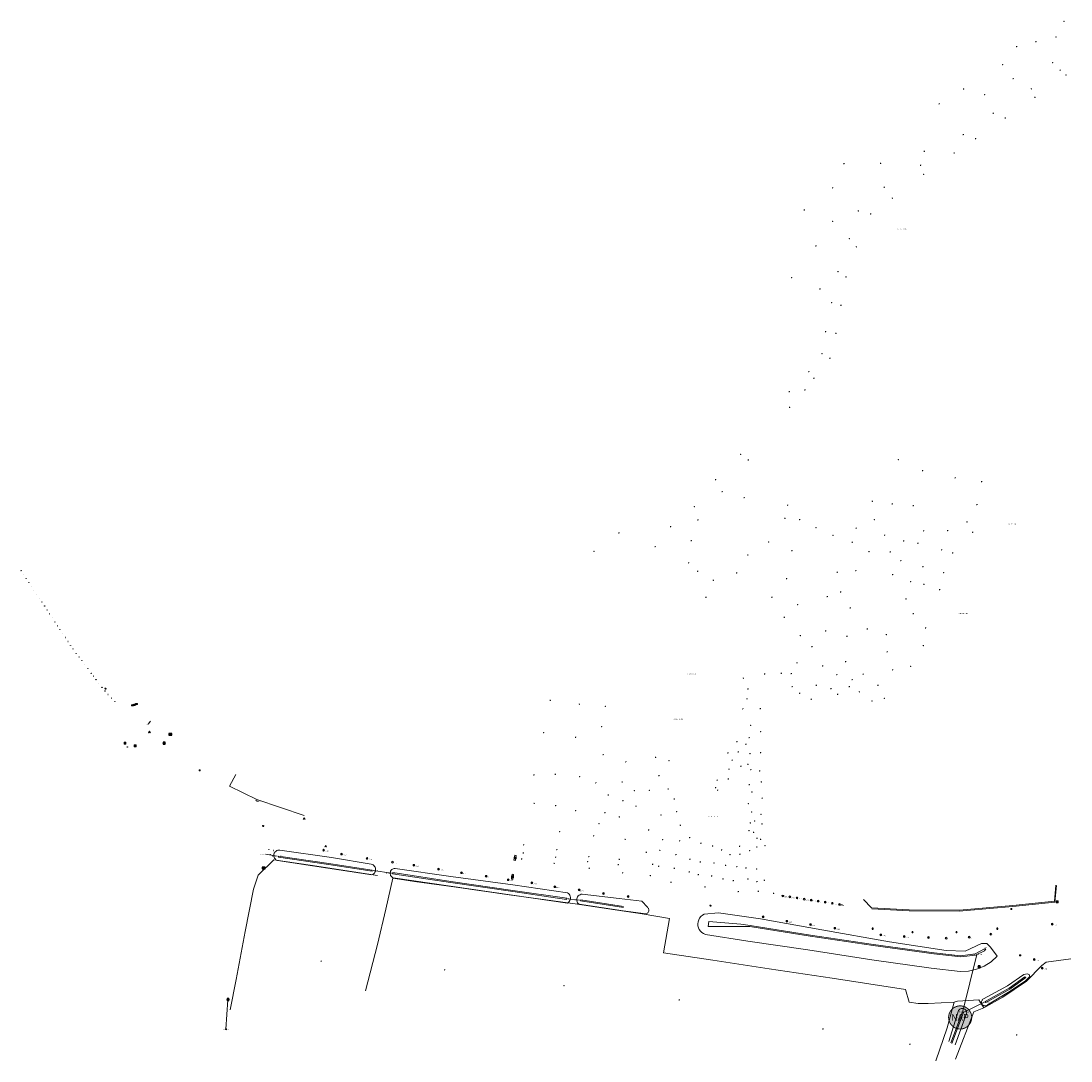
# Model space of a CAD drawing. Header units: metres. Extents: x 201324 to 204859, y 395661 to 398070.
# Tile 15 of 30: x 201840 to 202294, y 397272 to 397721. Entities that reach past the tile are written whole.
import ezdxf
from ezdxf.enums import TextEntityAlignment as Align

# ---------------------------------------------------------------- set-up
doc = ezdxf.new("R2010")
doc.units = ezdxf.units.M
doc.linetypes.add('HIDDENX2', pattern=[0.75, 0.5, -0.25])
for name, color, linetype, lineweight in [('B-ME-GR-BOOM-S', 90, 'Continuous', 25), ('B-ME-GW-WATERGANG_SLOOT-G', 90, 'Continuous', 18), ('B-ME-IE-MEUBILAIR_WEGMEUBILAIR_BRIEVENBUS-S', 7, 'Continuous', 25), ('B-ME-IE-MEUBILAIR_WEGMEUBILAIR_LICHTMAST-S', 7, 'Continuous', 25), ('B-ME-IE-MEUBILAIR_WEGMEUBILAIR_PAAL-S', 7, 'Continuous', 25), ('B-ME-IE-MEUBILAIR_WEGMEUBILAIR_RECLAMEZUIL-G', 7, 'Continuous', 18), ('B-ME-IE-MEUBILAIR_WEGMEUBILAIR_VERKEERSBORD-S', 7, 'Continuous', 25), ('B-ME-IE-TERREINAFSCHEIDING_KUNSTMATIG_HEKWERK-G', 20, 'IE-TERREINAFSCHEIDING-KUNSTMATIG', 18), ('B-ME-IE-TERREINAFSCHEIDING_KUNSTMATIG_HEKWERK_RASTER-G', 30, 'IE-TERREINAFSCHEIDING-KUNSTMATIG', 18), ('B-ME-IE-TERREINAFSCHEIDING_KUNSTMATIG_MUUR-G', 90, 'IE-TERREINAFSCHEIDING-KUNSTMATIG-DICHT', 18), ('B-ME-IE-TERREINAFSCHEIDING_NATUURLIJK_HAAG-G', 60, 'IE-TERREINAFSCHEIDING-NATUURLIJK-HAAG', 18), ('B-ME-KL-ET_LS_SR_KAST-S', 190, 'Continuous', 25), ('B-ME-KW-KUNSTWERK_DUIKER-S', 170, 'Continuous', 25), ('B-ME-OG-HOOGTEPUNT-S', 7, 'Continuous', 25), ('B-ME-RI-BOB-S', 90, 'Continuous', 25), ('B-ME-RI-GWA_RIOOLPUT_INSPECTIEPUT-S', 30, 'Continuous', 25), ('B-ME-RI-GWA_RIOOLPUT_POMPPUT-S', 30, 'Continuous', 25), ('B-ME-RI-HWA_RIOOLPUT_STUWPUT-S', 150, 'Continuous', 25), ('B-ME-VW-HECTOMETRERING-S', 7, 'Continuous', 25), ('B-ME-WH-DUIKER-G', 150, 'Continuous', 18), ('X-XX-AL-HOOGTELABEL-S', 7, 'Continuous', 25), ('X-XX-AL-VERWIJZING-S', 7, 'Continuous', 25)]:
    doc.layers.add(name, color=color, linetype=linetype, lineweight=lineweight)
doc.styles.add('NLCS-ISO', font='txt', dxfattribs={"height": 1.8})
doc.styles.add('NLCS-ISO-ANNOTATIVE-T18', font='txt', dxfattribs={"height": 1.8})
doc.linetypes.add('IE-TERREINAFSCHEIDING-KUNSTMATIG', pattern='A,4,[82,NLCS.SHX,S=0.75,R=90,X=0,Y=0],4,-2', length=10)
doc.linetypes.add('IE-TERREINAFSCHEIDING-KUNSTMATIG-DICHT', pattern='A,8,-1,[82,NLCS.SHX,S=0.75,R=90,X=0,Y=0],-1', length=10)
doc.linetypes.add('IE-TERREINAFSCHEIDING-NATUURLIJK-HAAG', pattern='A,7,-1.5,[67,NLCS.SHX,S=0.75,R=45,X=0,Y=0],-1.5', length=10)

# ---------------------------------------------------------------- blocks, each defined once
blk = doc.blocks.new('SRI-BOB-SO')
at = {"ltscale": 0.1, "style": 'NLCS-ISO'}
blk.add_attdef('B.O.B.', text='', height=1.8, dxfattribs=at).set_placement((0.1, 0), align=Align.BOTTOM_CENTER)
blk = doc.blocks.new('SIE-WEG_VERKEERSBORD_INFORMATIE-SO')
at = {"linetype": 'ByBlock', "lineweight": 18}
h = blk.add_hatch(color=0, dxfattribs=at)
h.dxf.hatch_style = 1
h.paths.add_polyline_path([(0.3, 0.5), (-0.8, 0.5), (-0.8, 0.2), (-0.3, 0.2), (-0.3, -1.6), (0.3, -1.6)])
h = blk.add_hatch(color=0, dxfattribs=at)
h.dxf.hatch_style = 1
edge = h.paths.add_edge_path()
edge.add_arc((0, 1.2), 0.373, 0, 360)
at = {"color": 0, "linetype": 'ByBlock', "lineweight": 18}
for points in [[(-2, -2), (2, -2), (2, 2), (-2, 2)], [(0.3, 0.5), (-0.8, 0.5), (-0.8, 0.2), (-0.3, 0.2), (-0.3, -1.6), (0.3, -1.6)]]:
    blk.add_lwpolyline(points, close=True, dxfattribs=at)
blk.add_circle((0, 1.2), 0.373, dxfattribs=at)
blk = doc.blocks.new('SIE-WEG_VERKEERSBORD-SO')
at = {"color": 0, "linetype": 'ByBlock', "lineweight": 18}
blk.add_lwpolyline([(-1.125, -1.125), (1.125, -1.125), (1.125, 1.125), (-1.125, 1.125)], close=True, dxfattribs=at)
at = {"color": 0, "linetype": 'ByBlock', "lineweight": 18, "style": 'NLCS-ISO'}
blk.add_text('vb', height=1.5, dxfattribs=at).set_placement((0, 0), align=Align.MIDDLE_CENTER)
blk = doc.blocks.new('SIE-WEG_PAAL_ALGEMEEN_TYPE_01-SO')
h = blk.add_hatch(color=256)
edge = h.paths.add_edge_path()
edge.add_arc((0, 0), 0.188, 0, 360)
at = {"ltscale": 0.5}
blk.add_circle((0, 0), 0.188, dxfattribs=at)
blk = doc.blocks.new('SGR-BOOM_NUMMER-SO')
at = {"linetype": 'ByBlock', "lineweight": 18}
h = blk.add_hatch(color=0, dxfattribs=at)
h.dxf.hatch_style = 1
edge = h.paths.add_edge_path()
edge.add_arc((0, 0), 0.25, 0, 360)
at = {"color": 0, "linetype": 'ByBlock', "lineweight": 18}
for radius in [2, 0.25]:
    blk.add_circle((0, 0), radius, dxfattribs=at)
at = {"color": 0, "linetype": 'ByBlock', "lineweight": -2, "style": 'NLCS-ISO-ANNOTATIVE-T18'}
for tag, p in [('SOORT', (2.5, -2.8)), ('DIAMETER', (2.5, -5.3))]:
    blk.add_attdef(tag, p, '', height=1.8, dxfattribs=at)
blk = doc.blocks.new('SOG-HOOGTEPUNT-SO')
for p, q in [((-0.5, 0), (0.5, 0)), ((0, 0.5), (0, -0.5))]:
    blk.add_line(p, q)
blk = doc.blocks.new('SAL-VERWIJZING_TEKST-SO')
at = {"color": 0, "linetype": 'ByBlock', "lineweight": -2, "style": 'NLCS-ISO-ANNOTATIVE-T18'}
blk.add_attdef('TEKST', text='', height=1.8, dxfattribs=at).set_placement((0, 0), align=Align.MIDDLE_CENTER)
blk = doc.blocks.new('SAL-HOOGTELABEL_PEILMERK_NAP-SO')
at = {"linetype": 'ByBlock', "lineweight": -2, "true_color": 0xd2be46}
h = blk.add_hatch(color=43, dxfattribs=at)
h.dxf.hatch_style = 1
edge = h.paths.add_edge_path()
edge.add_arc((0, 0), 25, 90, 270)
edge.add_arc((0, 0), 25, 270, 450)
at = {"color": 0, "linetype": 'ByBlock', "lineweight": -2, "const_width": 2}
blk.add_lwpolyline([(0, 25, 1), (0, -25, 1)], format="xyb", close=True, dxfattribs=at)
at = {"style": 'NLCS-ISO'}
blk.add_text('NAP', height=15, dxfattribs=at).set_placement((0, 0), align=Align.MIDDLE_CENTER)
at = {"color": 0, "linetype": 'ByBlock', "lineweight": -2, "style": 'NLCS-ISO'}
blk.add_attdef('PEILMERK', (35, 0), '', height=18, dxfattribs=at)
at = {"color": 0, "linetype": 'ByBlock', "lineweight": -2, "style": 'NLCS-ISO', "flags": 1}
for tag, p in [('X_RD', (35, -21.2)), ('ID', (35, -11.2)), ('Y_RD', (35, -31.2)), ('HOOGTE_NAP', (35, -41.2)), ('PUB_TEKST', (35, -51.2)), ('Y_MUUR_CM', (35, -71.2)), ('X_MUUR_CM', (35, -61.2)), ('MUURVLAK', (35, -81.2)), ('MEETDATUM', (35, -91.2)), ('TYPE', (35, -111.2)), ('ORDE', (35, -101.2))]:
    blk.add_attdef(tag, p, '', height=7.5, dxfattribs=at)
blk = doc.blocks.new('B-SIE-WEG_LICHTMAST-SO')
at = {"color": 0, "linetype": 'ByBlock', "lineweight": -2}
for points in [[(-0.8, 0.4), (-1.5, 0.9)], [(-0.8, 0.3), (0.8, 0.3)], [(0, 0.9), (0, 1.8)], [(0.8, 0.4), (1.5, 0.9)], [(-0.8, -0.4), (-1.5, -0.9)], [(-0.8, -0.3), (0.8, -0.3)], [(0, -0.9), (0, -1.8)], [(0.8, -0.4), (1.5, -0.9)]]:
    blk.add_lwpolyline(points, dxfattribs=at)
blk.add_circle((0, 0), 0.875, dxfattribs=at)
at = {"color": 0, "linetype": 'ByBlock', "lineweight": -2, "style": 'NLCS-ISO-ANNOTATIVE-T18'}
blk.add_attdef('SYMBOOL', (2.5, -2.5), '', height=1.8, dxfattribs=at)
blk = doc.blocks.new('SIE-WEG_BRIEVENBUS-SO')
at = {"color": 0, "linetype": 'ByBlock', "lineweight": 18}
for points in [[(2, -1), (2, 1), (-2, 1), (-2, -1)], [(-0.1, 0.2), (-0.1, 0.8), (-1.8, 0.8), (-1.8, 0.2)], [(0.1, 0.2), (0.1, 0.8), (1.8, 0.8), (1.8, 0.2)]]:
    blk.add_lwpolyline(points, close=True, dxfattribs=at)
blk = doc.blocks.new('SIE-WEG_VERKEERSBORD_WEGWIJZER-SO')
at = {"linetype": 'ByBlock', "lineweight": 18}
h = blk.add_hatch(color=0, dxfattribs=at)
h.dxf.hatch_style = 1
h.paths.add_polyline_path([(0.5, 1), (0, 2), (-0.5, 1)])
h = blk.add_hatch(color=0, dxfattribs=at)
h.dxf.hatch_style = 1
h.paths.add_polyline_path([(-1.4, -0.2), (-2, -1.2), (-0.9, -1.1)])
h = blk.add_hatch(color=0, dxfattribs=at)
h.dxf.hatch_style = 1
h.paths.add_polyline_path([(1.4, -0.2), (2, -1.2), (0.9, -1.1)])
at = {"color": 0, "linetype": 'ByBlock', "lineweight": 18}
for points in [[(-1.1, -0.7), (0, 0)], [(0, 1), (0, 0)], [(1.1, -0.7), (0, 0)]]:
    blk.add_lwpolyline(points, dxfattribs=at)
for points in [[(0.5, 1), (0, 2), (-0.5, 1)], [(-1.4, -0.2), (-2, -1.2), (-0.9, -1.1)], [(1.4, -0.2), (2, -1.2), (0.9, -1.1)]]:
    blk.add_lwpolyline(points, close=True, dxfattribs=at)
blk = doc.blocks.new('B-SRI-PUT_POMPPUT-SO')
at = {"lineweight": -3, "flags": 128}
blk.add_lwpolyline([(-2, -2), (2, -2), (2, 2), (-2, 2)], close=True, dxfattribs=at)
at = {"ltscale": 0.1, "flags": 128}
blk.add_lwpolyline([(-1.7, -1), (0, 2), (1.7, -1)], close=True, dxfattribs=at)
at = {"lineweight": -3}
blk.add_circle((0, 0), 2, dxfattribs=at)
blk = doc.blocks.new('SKL-ET_TERREINKAST-SO')
h = blk.add_hatch(color=256)
edge = h.paths.add_edge_path()
edge.add_line((-0.1, 1.2), (-0.7, -0.4))
edge.add_line((-0.7, -0.4), (0.1, -0.1))
edge.add_line((0.1, -0.1), (-0.1, -0.7))
edge.add_line((-0.1, -0.7), (-0.3, -0.6))
edge.add_line((-0.3, -0.6), (-0.1, -1.2))
edge.add_line((-0.1, -1.2), (0.4, -0.8))
edge.add_line((0.4, -0.8), (0.2, -0.8))
edge.add_line((0.2, -0.8), (0.5, 0.4))
edge.add_line((0.5, 0.4), (-0.1, 0.1))
edge.add_line((-0.1, 0.1), (0.4, 1.1))
edge.add_arc((0.3, 1.5), 0.446, 218.3775, 285.2204, ccw=False)
for p, q in [((3.2, 1.8), (-3.2, 1.8)), ((-3.2, 1.8), (-3.2, -1.8)), ((3.2, -1.8), (3.2, 1.8)), ((-3.2, -1.8), (3.2, -1.8))]:
    blk.add_line(p, q)
at = {"flags": 128}
blk.add_lwpolyline([(-0.1, 1.2), (-0.7, -0.4), (0.1, -0.1), (-0.1, -0.7), (-0.3, -0.6), (-0.1, -1.2), (0.4, -0.8), (0.2, -0.8), (0.5, 0.4), (-0.1, 0.1), (0.4, 1.1, -0.300218)], format="xyb", close=True, dxfattribs=at)
at = {"style": 'NLCS-ISO'}
blk.add_attdef('TYPE', text='', height=1.8, dxfattribs=at).set_placement((0, 3.5), align=Align.MIDDLE_CENTER)
blk = doc.blocks.new('SRI-PUT_STUWPUT-SO')
at = {"lineweight": -3, "flags": 128}
blk.add_lwpolyline([(-2, -2), (2, -2), (2, 2), (-2, 2)], close=True, dxfattribs=at)
at = {"linetype": 'HIDDENX2', "lineweight": -3, "ltscale": 0.25}
blk.add_circle((0, 0), 2, dxfattribs=at)
at = {"ltscale": 0.1, "style": 'NLCS-ISO'}
blk.add_text('S', height=2.5, dxfattribs=at).set_placement((0, 0), align=Align.MIDDLE_CENTER)
blk = doc.blocks.new('SKW-DUIKER-SO')
at = {"color": 0, "linetype": 'ByBlock', "lineweight": 18}
for points in [[(-1.7, 0.8), (-0.8, 0), (-1.7, -0.8)], [(-0.8, 0), (0.8, 0)], [(1.7, 0.8), (0.8, 0), (1.7, -0.8)]]:
    blk.add_lwpolyline(points, dxfattribs=at)
blk = doc.blocks.new('SVW-HECTOMETERPAAL-SO')
at = {"lineweight": 18}
blk.add_lwpolyline([(-1.4, -1), (1.4, -1, 0.414214), (1.6, -0.9), (1.6, 0.9, 0.414214), (1.4, 1), (-1.4, 1, 0.414214), (-1.6, 0.9), (-1.6, -0.9, 0.414214)], format="xyb", close=True, dxfattribs=at)
at = {"lineweight": 18, "style": 'NLCS-ISO'}
blk.add_text('hm', height=1.8, dxfattribs=at).set_placement((0, 0), align=Align.MIDDLE_CENTER)
blk = doc.blocks.new('SIE-WEG_PAAL_KUNSTSTOF')
for p, q in [((-0.19, 0.19), (0.19, -0.19)), ((0.19, 0.19), (-0.19, -0.19))]:
    blk.add_line(p, q)
at = {"flags": 128}
for points in [[(-0.19, -0.19), (0.19, -0.19), (0.19, 0.19), (-0.19, 0.19)], [(-0.09, 0.09), (0.09, 0.09), (0.09, -0.09), (-0.09, -0.09)]]:
    blk.add_lwpolyline(points, close=True, dxfattribs=at)
blk = doc.blocks.new('B-SRI-PUT_GWA-SO')
blk.add_line((-1.4, -1.4), (1.4, 1.4))
at = {"lineweight": -3, "flags": 128}
blk.add_lwpolyline([(2, -2), (2, 2), (-2, 2), (-2, -2)], close=True, dxfattribs=at)
at = {"lineweight": -3}
blk.add_circle((0, 0), 2, dxfattribs=at)

msp = doc.modelspace()

# ---------------------------------------------------------------- linework, layer by layer
at = {"layer": 'B-ME-GW-WATERGANG_SLOOT-G'}
for points in [[(201991.79, 397352.1, 13.07), (201992.21, 397352.27, 13.07), (201992.59, 397352.52, 13.08), (201992.92, 397352.83, 13.1), (201993.18, 397353.21, 13.12), (201993.37, 397353.62, 13.16), (201993.47, 397354.06, 13.19), (201993.49, 397354.51, 13.23), (201993.42, 397354.96, 13.28), (201993.27, 397355.38, 13.32), (201993.04, 397355.77, 13.37), (201992.74, 397356.11, 13.41), (201992.38, 397356.38, 13.44), (201991.97, 397356.59, 13.48), (201991.54, 397356.71, 13.5), (201974.35, 397359.61, 13.85), (201952.15, 397362.81, 13.79), (201951.72, 397362.82, 13.8), (201951.28, 397362.75, 13.81), (201950.87, 397362.61, 13.8), (201950.49, 397362.39, 13.78), (201950.15, 397362.11, 13.75), (201949.88, 397361.77, 13.71), (201949.67, 397361.39, 13.66), (201949.53, 397360.98, 13.6), (201949.48, 397360.55, 13.53), (201949.5, 397360.11, 13.46), (201949.61, 397359.69, 13.39), (201949.79, 397359.3, 13.32), (201950.04, 397358.95, 13.26), (201950.35, 397358.64, 13.2), (201950.71, 397358.4, 13.14), (201951.11, 397358.23, 13.1), (201972.78, 397355.04, 13.18)], [(201951.57, 397360.22, 12.27), (201951.48, 397359.67, 12.26), (201973.15, 397356.59, 12.1), (201991.96, 397353.65, 12.12)], [(201951.57, 397360.22, 12.27), (201973.22, 397357.04, 12.08), (201992.03, 397354.14, 12.16), (201991.96, 397353.65, 12.12)], [(201991.79, 397352.1, 13.07), (201972.78, 397355.04, 13.18)], [(202001.09, 397350.81, 13.09), (202000.74, 397350.99, 13.07), (202000.43, 397351.22, 13.06), (202000.17, 397351.52, 13.05), (201999.97, 397351.85, 13.05), (201999.83, 397352.22, 13.07), (201999.76, 397352.6, 13.09), (201999.76, 397352.99, 13.12), (201999.83, 397353.38, 13.16), (201999.97, 397353.74, 13.2), (202000.18, 397354.07, 13.25), (202000.44, 397354.36, 13.29), (202000.75, 397354.59, 13.34), (202001.1, 397354.76, 13.39), (202001.48, 397354.87, 13.44), (202001.87, 397354.9, 13.48), (202025.98, 397351.32, 13.44), (202052.79, 397347.76, 13.47), (202076.38, 397344.33, 13.75)], [(202000.75, 397352.58, 12.06), (202000.86, 397353.1, 12.06), (202025.93, 397349.21, 11.98), (202052.81, 397345.35, 12.03), (202076.07, 397341.97, 12.06), (202075.96, 397341.49, 12.08)], [(202000.75, 397352.58, 12.06), (202025.88, 397348.73, 11.99), (202052.73, 397344.85, 12.07), (202075.96, 397341.49, 12.08)], [(202001.09, 397350.81, 13.09), (202025.83, 397347.16, 13.07), (202052.65, 397343.33, 13.09), (202076.34, 397339.94, 13.24), (202076.74, 397340.22, 13.28), (202077.08, 397340.56, 13.32), (202077.34, 397340.97, 13.37), (202077.53, 397341.41, 13.43), (202077.62, 397341.88, 13.48), (202077.63, 397342.37, 13.54), (202077.54, 397342.84, 13.59), (202077.36, 397343.29, 13.64), (202077.1, 397343.7, 13.68), (202076.77, 397344.05, 13.72), (202076.38, 397344.33, 13.75)], [(202081.38, 397339.38, 13.25), (202081.02, 397339.68, 13.28), (202080.74, 397340.04, 13.33), (202080.52, 397340.45, 13.39), (202080.39, 397340.89, 13.45), (202080.35, 397341.34, 13.52), (202080.39, 397341.8, 13.59), (202080.52, 397342.24, 13.66), (202080.73, 397342.65, 13.73), (202081.01, 397343.01, 13.79), (202081.36, 397343.31, 13.84), (202081.76, 397343.54, 13.89), (202082.2, 397343.69, 13.92), (202082.66, 397343.76, 13.94), (202098.65, 397341.86, 14.54)], [(202081.38, 397339.38, 13.25), (202100.4, 397336.5, 13.19), (202110.18, 397335.2, 13.18), (202110.46, 397335.3, 13.08), (202110.73, 397335.45, 12.99), (202110.96, 397335.66, 12.92), (202111.16, 397335.9, 12.89), (202111.32, 397336.18, 12.87), (202111.42, 397336.48, 12.89), (202111.47, 397336.8, 12.93), (202111.46, 397337.11, 12.99), (202111.39, 397337.41, 13.08), (202111.28, 397337.69, 13.19), (202111.11, 397337.93, 13.31), (202110.9, 397338.13, 13.45), (202108.42, 397340.69, 14.71), (202098.65, 397341.86, 14.54)], [(202082.09, 397341.36, 12.13), (202082.02, 397340.9, 12.13), (202100.52, 397338.03, 12.29)], [(202082.09, 397341.36, 12.13), (202100.55, 397338.47, 12.32)], [(202141.62, 397335.68, 15.02), (202135.38, 397335.11, 15.18), (202134.63, 397334.68, 15.18), (202133.97, 397334.12, 15.18), (202133.43, 397333.44, 15.18), (202133.02, 397332.68, 15.18), (202132.76, 397331.85, 15.17), (202132.65, 397330.99, 15.16), (202132.71, 397330.13, 15.14), (202132.92, 397329.29, 15.13), (202133.29, 397328.5, 15.11), (202133.79, 397327.8, 15.09), (202134.42, 397327.2, 15.08), (202135.14, 397326.73, 15.06), (202135.94, 397326.39, 15.04), (202154.3, 397323.41, 15.07), (202180.17, 397319.79, 14.91), (202207.8, 397315.44, 14.98), (202233.37, 397311.84, 14.94), (202245.93, 397310.39, 15.05), (202249.5, 397310.56, 15.21), (202252.99, 397311.34, 15.29), (202256.3, 397312.7, 15.29), (202259.33, 397314.61, 15.21), (202261.98, 397317, 15.05), (202259.1, 397320.95, 13.34), (202257.5, 397322.42, 13.44), (202255.17, 397322.49, 13.51), (202248.12, 397319.19, 13.3), (202239.9, 397319.37, 13.01), (202215.46, 397323.16, 13.39), (202186.25, 397328.35, 13.98), (202159.71, 397333.12, 14.65)], [(202141.62, 397335.68, 15.02), (202159.71, 397333.12, 14.65)], [(202137.08, 397329.85, 13.54), (202137.4, 397332, 13.51), (202151.28, 397330.77, 13.03), (202155.21, 397330.18, 12.45), (202181.28, 397326.01, 12.39), (202208.54, 397322.06, 12.32), (202234.71, 397318.41, 12.06), (202246.15, 397317.13, 12.25), (202252.43, 397318.02, 12.13), (202256.49, 397320.19, 12.04), (202257.07, 397320.17, 12.05), (202256.46, 397319.26, 12.05)], [(202137.08, 397329.85, 13.54), (202151.19, 397329.75, 12.99), (202155.15, 397329.74, 12.44), (202181.2, 397325.58, 12.39), (202208.41, 397321.58, 12.29), (202234.66, 397317.94, 12.04), (202246.2, 397316.65, 12.27), (202252.59, 397317.43, 12.15), (202256.46, 397319.26, 12.05)], [(202256.07, 397298.55, 13.04), (202255.81, 397298.4, 13.03), (202255.59, 397298.2, 13.02), (202255.41, 397297.96, 13.01), (202255.27, 397297.69, 13.01), (202255.19, 397297.4, 13.01), (202255.17, 397297.1, 13.01), (202255.2, 397296.8, 13.01), (202255.29, 397296.51, 13.02), (202255.44, 397296.25, 13.02), (202255.62, 397296.01, 13.03), (202255.85, 397295.82, 13.04), (202256.12, 397295.67, 13.06), (202256.4, 397295.58, 13.07), (202256.7, 397295.54, 13.08), (202257, 397295.56, 13.09), (202257.29, 397295.63, 13.1), (202257.56, 397295.76, 13.11), (202257.8, 397295.94, 13.12), (202267.58, 397301.84, 12.98), (202274.17, 397306.31, 12.81)], [(202256.07, 397298.55, 13.04), (202266.37, 397304.19, 12.8), (202273.53, 397309.12, 12.52), (202274.95, 397309.34, 12.37), (202275.78, 397309.1, 12.21), (202276.05, 397308.27, 12.2), (202274.17, 397306.31, 12.81)], [(202256.71, 397297.46, 12.16), (202267.15, 397303.13, 12.09), (202273.97, 397308.13, 11.98)], [(202256.71, 397297.46, 12.16), (202256.99, 397296.98, 12.23), (202267.39, 397302.73, 12.14), (202274.28, 397307.83, 12.02), (202273.97, 397308.13, 11.98)], [(202241.02, 397280.15, 12.84), (202245.3, 397293.56, 12.88), (202245.51, 397293.84, 12.88), (202245.76, 397294.08, 12.88), (202246.06, 397294.27, 12.88), (202246.38, 397294.4, 12.87), (202246.72, 397294.46, 12.87), (202247.07, 397294.47, 12.86), (202247.42, 397294.4, 12.86), (202247.74, 397294.28, 12.85), (202248.04, 397294.1, 12.84), (202248.3, 397293.86, 12.83), (202248.51, 397293.58, 12.83), (202248.67, 397293.27, 12.82), (202248.76, 397292.94, 12.81), (202248.79, 397292.59, 12.81), (202248.76, 397292.24, 12.8)], [(202241.94, 397279.51, 11.91), (202246.92, 397292.93, 11.93)], [(202242.37, 397279.33, 11.89), (202247.38, 397292.72, 11.91), (202246.92, 397292.93, 11.93)], [(202243.83, 397278.77, 12.96), (202248.76, 397292.24, 12.8)]]:
    msp.add_polyline3d(points, dxfattribs=at)
at = {"layer": 'B-ME-IE-MEUBILAIR_WEGMEUBILAIR_RECLAMEZUIL-G'}
msp.add_polyline3d([(201896.2, 397418.38, 15.63), (201895.29, 397417.14, 15.66)], dxfattribs=at)
at = {"layer": 'B-ME-IE-TERREINAFSCHEIDING_KUNSTMATIG_HEKWERK-G'}
msp.add_polyline3d([(201941.62, 397384.32, 14.52), (201942.87, 397383.7, 14.47)], dxfattribs=at)
at = {"layer": 'B-ME-IE-TERREINAFSCHEIDING_KUNSTMATIG_HEKWERK_RASTER-G'}
for points in [[(201933.05, 397395.41, 14.59), (201930.38, 397390.4, 14.62), (201942.1, 397384.63, 14.45), (201962.67, 397377.73, 14.57)], [(201994.27, 397351.89, 13.28), (201965.17, 397356.26, 13.11), (201949.57, 397358.51, 13.35), (201942.74, 397351.91, 13.21), (201940.77, 397345.98, 13.11), (201937.14, 397327.62, 12.86), (201933.29, 397306.99, 12.76), (201930.66, 397293.78, 12.99)], [(202117.87, 397318.47, 13.03), (202120.41, 397333.26, 13.32), (202108.55, 397335.33, 13.2), (202096.95, 397336.93, 13.28), (202079.68, 397339.52, 13.39), (202051.22, 397343.5, 13.13), (202028.33, 397346.82, 13.11), (202010.2, 397349.28, 13.17), (202000.89, 397350.64, 13.14), (201997.89, 397337.29, 13.11), (201994.27, 397322.02, 12.85), (201989.16, 397302.09, 12.77)], [(202287.26, 397347.66, 14.15), (202286.73, 397340.75, 14.18), (202268.65, 397338.85, 14.1), (202245.61, 397336.83, 14.06), (202223.95, 397336.99, 13.96), (202207.73, 397337.82, 14.14), (202204.23, 397341.46, 14.41)], [(202117.87, 397318.47, 13.03), (202139.14, 397315.26, 13.19), (202163.41, 397311.56, 13.12), (202190.61, 397307.5, 13.06), (202222.35, 397302.62, 13.26), (202223.97, 397297.13, 13.25), (202227.79, 397296.57, 13.18), (202232.11, 397296.49, 13.15), (202243.35, 397297.2, 13.21), (202244.8, 397297.53, 13.23), (202254.02, 397298.09, 13.22), (202256.24, 397294.75, 13.23), (202264.42, 397299.25, 13.12), (202274.67, 397306.13, 12.8), (202281.27, 397312.93, 12.94), (202283.07, 397314.37, 12.95), (202293.84, 397315.88, 12.62)], [(202243.35, 397297.2, 13.21), (202240.38, 397286.02, 12.99), (202235.45, 397271.74, 13.09)], [(202256.24, 397294.75, 13.23), (202251.92, 397292.95, 13.29), (202244, 397272.59, 13.05)]]:
    msp.add_polyline3d(points, dxfattribs=at)
at = {"layer": 'B-ME-IE-TERREINAFSCHEIDING_KUNSTMATIG_MUUR-G'}
for points in [[(202053.55, 397360.55, 13.96), (202053.22, 397358.45, 13.96), (202053.86, 397358.32, 13.95), (202054.19, 397360.46, 13.99)], [(202053.03, 397352.27, 13.93), (202052.4, 397352.35, 13.94), (202052.14, 397350.18, 13.87), (202052.76, 397350.1, 13.86)]]:
    msp.add_polyline3d(points, close=True, dxfattribs=at)
at = {"layer": 'B-ME-IE-TERREINAFSCHEIDING_NATUURLIJK_HAAG-G'}
msp.add_polyline3d([(202287.6, 397347.45, 14.17), (202286.92, 397340.32, 14.12), (202268.67, 397338.47, 14.08), (202245.55, 397336.48, 14.04), (202223.89, 397336.6, 13.97), (202207.85, 397337.41, 14.15)], dxfattribs=at)
at = {"layer": 'B-ME-WH-DUIKER-G'}
for points in [[(201950.9, 397360.18, 12.22), (201946.04, 397360.98, 12.18)], [(202000.33, 397352.83, 12.03), (201992.43, 397353.91, 11.97)], [(202081.49, 397341.13, 12.12), (202076.55, 397341.75, 12.1)], [(202247.17, 397293.2, 11.75), (202253.17, 397317.68, 12.11)], [(201929.68, 397298.15, 11.49), (201928.8, 397285.41, 11.69)], [(202247.83, 397292.97, 11.95), (202256.44, 397297.13, 11.99)]]:
    msp.add_polyline3d(points, dxfattribs=at)

# ---------------------------------------------------------------- block references
at = {"layer": 'B-ME-GR-BOOM-S', "xscale": 0.2, "yscale": 0.2, "zscale": 0.2}
for p, values in [((201971.03, 397362.73, 14.37), {'SOORT': 'd=0.30'}), ((201978.78, 397361.09, 14.18), {'SOORT': 'd=0.20'}), ((201989.75, 397359.22, 14.06), {'SOORT': 'd=0.20'}), ((202000.73, 397357.58, 13.96), {'SOORT': 'd=0.15'}), ((202010.03, 397356.23, 13.99), {'SOORT': 'd=0.40'}), ((202020.68, 397354.54, 13.91), {'SOORT': 'd=0.30'}), ((202030.55, 397353.01, 14.04), {'SOORT': 'd=0.45'}), ((202041.19, 397351.48, 13.97), {'SOORT': 'd=0.45'}), ((202050.77, 397350.01, 13.89), {'SOORT': 'd=0.30'}), ((202061, 397348.63, 14), {'SOORT': 'd=0.65'}), ((202070.87, 397346.99, 13.95), {'SOORT': 'd=0.30'}), ((202081.39, 397345.58, 14.22), {'SOORT': 'd=0.40'}), ((202091.86, 397344.05, 14.55), {'SOORT': 'd=0.45'}), ((202102.51, 397342.77, 14.93), {'SOORT': 'd=0.55'}), ((202169.39, 397342.97, 14.61), {'SOORT': 'd=0.10'}), ((202172.42, 397342.57, 14.52), {'SOORT': 'd=0.10'}), ((202175.49, 397342.12, 14.46), {'SOORT': 'd=0.10'}), ((202178.57, 397341.64, 14.37), {'SOORT': 'd=0.10'}), ((202181.58, 397341.23, 14.35), {'SOORT': 'd=0.10'}), ((202184.58, 397340.79, 14.27), {'SOORT': 'd=0.10'}), ((202187.72, 397340.3, 14.29), {'SOORT': 'd=0.10'}), ((202190.75, 397339.83, 14.22), {'SOORT': 'd=0.10'}), ((202193.86, 397339.35, 14.2), {'SOORT': 'd=0.10'}), ((202160.83, 397333.98, 14.91), {'SOORT': 'd=0.40'}), ((202171.14, 397332.04, 14.71), {'SOORT': 'd=0.35'}), ((202181.34, 397330.61, 14.32), {'SOORT': 'd=0.25'}), ((202191.88, 397329.04, 14.33), {'SOORT': 'd=0.55'}), ((202285.77, 397330.82, 14.35), {'SOORT': 'd=0.45'}), ((202211.65, 397326.14, 14.07), {'SOORT': 'd=0.70'}), ((202221.83, 397325.52, 14.14), {'SOORT': 'd=0.55'}), ((202232.24, 397325.04, 14.14), {'SOORT': 'd=0.55'}), ((202239.89, 397324.77, 13.94), {'SOORT': 'd=0.35'}), ((202249.83, 397325.22, 14.03), {'SOORT': 'd=0.35'}), ((202259.18, 397326.49, 14.34), {'SOORT': 'd=0.55'}), ((202277.99, 397315.53, 13.57), {'SOORT': 'd=0.70'}), ((202281.43, 397311.81, 12.74), {'SOORT': 'd=0.80'})]:
    msp.add_blockref('SGR-BOOM_NUMMER-SO', p, dxfattribs=at).add_auto_attribs(values)
at = {"layer": 'B-ME-IE-MEUBILAIR_WEGMEUBILAIR_BRIEVENBUS-S', "xscale": 0.2, "yscale": 0.2, "zscale": 0.2}
for p in [(201888.48, 397425.23, 15.89), (201889.02, 397425.37, 15.83), (201889.46, 397425.59, 15.8), (201890.18, 397425.81, 15.74)]:
    msp.add_blockref('SIE-WEG_BRIEVENBUS-SO', p, dxfattribs=at)
at = {"layer": 'B-ME-IE-MEUBILAIR_WEGMEUBILAIR_LICHTMAST-S', "xscale": 0.2, "yscale": 0.2, "zscale": 0.2}
for p in [(201876.81, 397432.47, 16.66), (201944.9, 397373.21, 14.54), (202138.12, 397338.78, 15.26)]:
    msp.add_blockref('B-SIE-WEG_LICHTMAST-SO', p, dxfattribs=at)
at = {"layer": 'B-ME-IE-MEUBILAIR_WEGMEUBILAIR_PAAL-S', "xscale": 0.2, "yscale": 0.2, "zscale": 0.2}
for p in [(201840.33, 397483.42, 18.66), (201841.4, 397481.74, 18.59), (201842.54, 397479.96, 18.52), (201843.66, 397478.2, 18.43), (201844.68, 397476.59, 18.35), (201845.87, 397474.98, 18.32), (201847.02, 397473.13, 18.27), (201848.11, 397471.55, 18.22), (201849.32, 397469.88, 18.14), (201850.52, 397468.16, 18.04), (201851.6, 397466.44, 18.03), (201852.64, 397464.78, 17.97), (201853.79, 397463.03, 17.84), (201854.92, 397461.29, 17.8), (201855.98, 397459.61, 17.75), (201857.08, 397457.91, 17.7), (201858.33, 397456.16, 17.64), (201859.43, 397454.59, 17.59), (201860.62, 397452.85, 17.47), (201861.7, 397451.21, 17.45), (201862.78, 397449.66, 17.36), (201864.11, 397447.75, 17.3), (201865.39, 397446.14, 17.21), (201866.59, 397444.6, 17.15), (201867.88, 397442.89, 17.05), (201869.17, 397441.24, 17), (201870.64, 397439.12, 16.82), (201871.52, 397437.89, 16.88), (201872.67, 397436.34, 16.8), (201873.94, 397434.69, 16.73), (201875.27, 397433.03, 16.64), (201876.58, 397431.49, 16.57), (201877.91, 397429.99, 16.49), (201879.28, 397428.38, 16.39), (201880.81, 397426.87, 16.35), (201886.21, 397407.31, 16.21), (201942.9, 397384.02, 14.44), (201947.33, 397362.95, 13.95), (201949.47, 397362.61, 13.93), (202194.83, 397339.25, 14.21), (202245.97, 397290.54, 11.91)]:
    msp.add_blockref('SIE-WEG_PAAL_ALGEMEEN_TYPE_01-SO', p, dxfattribs=at)
at = {"layer": 'B-ME-IE-MEUBILAIR_WEGMEUBILAIR_PAAL-S'}
for p in [(202208.18, 397328.82, 14.04), (202225.38, 397327.34, 14.09), (202244.38, 397327.37, 14.06), (202261.99, 397328.82, 14.15)]:
    msp.add_blockref('SIE-WEG_PAAL_KUNSTSTOF', p, dxfattribs=at)
at = {"layer": 'B-ME-IE-MEUBILAIR_WEGMEUBILAIR_VERKEERSBORD-S', "xscale": 0.2, "yscale": 0.2, "zscale": 0.2}
for name, p in [('SIE-WEG_VERKEERSBORD_WEGWIJZER-SO', (201895.72, 397413.65, 15.7)), ('SIE-WEG_VERKEERSBORD_WEGWIJZER-SO', (201895.78, 397413.78, 15.69)), ('SIE-WEG_VERKEERSBORD_INFORMATIE-SO', (201885.2, 397408.95, 16.5)), ('SIE-WEG_VERKEERSBORD_INFORMATIE-SO', (201889.63, 397407.77, 16.18)), ('SIE-WEG_VERKEERSBORD-SO', (201917.49, 397397.2, 14.85)), ('SIE-WEG_VERKEERSBORD_WEGWIJZER-SO', (201962.62, 397376.4, 14.18)), ('SIE-WEG_VERKEERSBORD_WEGWIJZER-SO', (201971.9, 397364.46, 14.34)), ('SIE-WEG_VERKEERSBORD_INFORMATIE-SO', (202053.76, 397359.4, 14.43)), ('SIE-WEG_VERKEERSBORD_INFORMATIE-SO', (202052.6, 397351.22, 14.38)), ('SIE-WEG_VERKEERSBORD-SO', (202268.08, 397337.32, 13.99)), ('SIE-WEG_VERKEERSBORD_INFORMATIE-SO', (202287.84, 397340.48, 14.1))]:
    msp.add_blockref(name, p, dxfattribs=at)
at = {"layer": 'B-ME-KL-ET_LS_SR_KAST-S', "xscale": 0.2, "yscale": 0.2, "zscale": 0.2}
for p in [(201904.81, 397412.72, 14.7), (201945.11, 397355.03, 13.42)]:
    msp.add_blockref('SKL-ET_TERREINKAST-SO', p, dxfattribs=at)
at = {"layer": 'B-ME-KW-KUNSTWERK_DUIKER-S', "xscale": 0.2, "yscale": 0.2, "zscale": 0.2}
for p in [(201929.68, 397298.15, 11.49), (201928.8, 397285.41, 11.69)]:
    msp.add_blockref('SKW-DUIKER-SO', p, dxfattribs=at)
at = {"layer": 'B-ME-OG-HOOGTEPUNT-S', "xscale": 0.2, "yscale": 0.2, "zscale": 0.2}
for p in [(202290.78, 397720.61, 12.06), (202287.35, 397713.81, 12.8), (202270.23, 397709.69, 11.45), (202278.64, 397711.93, 12.05), (202264.21, 397701.98, 12.07), (202285.88, 397702.77, 14.9), (202289.13, 397699.55, 15.41), (202268.83, 397695.94, 13.86), (202291.64, 397697.44, 15.43), (202247.43, 397691.36, 12.07), (202276.68, 397691.5, 15.33), (202256.45, 397689.03, 13.65), (202278.22, 397687.79, 15.11), (202236.83, 397685.01, 12.04), (202260.25, 397680.96, 15.31), (202265.38, 397678.85, 15.14), (202247.22, 397671.69, 15.27), (202252.57, 397669.96, 15.07), (202230.44, 397664.51, 14.62), (202243.32, 397663.74, 15.2), (202195.69, 397659.18, 11.75), (202211.56, 397659.27, 13.74), (202228.83, 397658.51, 15.21), (202230.1, 397654.53, 15.23), (202190.89, 397648.73, 13.05), (202213.1, 397648.97, 14.92), (202216.64, 397644.29, 15.26), (202178.57, 397639.19, 13.26), (202201.96, 397638.75, 15), (202207.28, 397637.46, 14.98), (202190.88, 397634.26, 14.87), (202198.05, 397626.76, 14.67), (202183.58, 397623.63, 14.97), (202201.1, 397623.25, 14.63), (202173.15, 397610.04, 14.97), (202193.18, 397612.57, 14.54), (202196.61, 397610.28, 14.55), (202185.33, 397605.06, 14.72), (202190.35, 397599.23, 14.67), (202194.45, 397598.05, 14.48), (202187.8, 397586.72, 14.48), (202192.26, 397585.92, 14.62), (202186.28, 397577.24, 15.28), (202189.63, 397575.17, 15.42), (202180.56, 397569.47, 15.8), (202182.77, 397566.57, 15.91), (202172.11, 397560.71, 15.94), (202178.83, 397561.47, 15.89), (202172.27, 397553.96, 16.84), (202151.12, 397533.65, 17.79), (202154.38, 397531.24, 18.9), (202219.24, 397531.44, 15.25), (202140.27, 397522.72, 17.68), (202229.71, 397526.63, 15.02), (202243.74, 397523.55, 14.82), (202255.18, 397521.92, 14.74), (202143.1, 397517.55, 19.55), (202152.63, 397514.97, 20.35), (202207.99, 397513.42, 17.3), (202131.12, 397511.15, 18.3), (202171.42, 397511.74, 18.09), (202216.61, 397512.32, 17.84), (202225.64, 397511.59, 15.97), (202253.11, 397512.01, 14.6), (202132.65, 397505.43, 20.22), (202170.25, 397506.04, 18.37), (202176.51, 397505.5, 17.93), (202208.85, 397505.56, 19.13), (202248.91, 397504.5, 14.56), (202098.53, 397499.81, 20), (202120.84, 397502.53, 18.87), (202183.68, 397502.02, 18.71), (202200.98, 397501.82, 19.88), (202230.09, 397500.67, 15.67), (202240.54, 397500.73, 14.85), (202251.26, 397500.05, 14.55), (202129.78, 397496.39, 20.91), (202163.24, 397495.83, 19.48), (202191.03, 397498.68, 19.95), (202199.31, 397495.78, 21.77), (202213.32, 397498.8, 19.98), (202221.45, 397496.29, 17.56), (202227.66, 397495.34, 16.6), (202087.77, 397491.77, 19.16), (202114.18, 397493.91, 21.28), (202173.28, 397492.17, 18.74), (202206.57, 397491.71, 22.74), (202215.68, 397491.56, 20.77), (202237.94, 397492.44, 15.15), (202242.72, 397491.14, 14.95), (202128.59, 397486.83, 21.62), (202154.18, 397490.19, 20.42), (202220.29, 397487.84, 19.18), (202132.56, 397483.22, 21.26), (202149.3, 397482.49, 19.52), (202192.82, 397482.8, 21.05), (202200.83, 397483.46, 21.95), (202216.79, 397481.75, 20.91), (202229.83, 397485.25, 16.52), (202238.71, 397482.67, 15.08), (202139.31, 397479.33, 19.43), (202170.95, 397479.97, 19.24), (202224.56, 397478.7, 17.49), (202230.28, 397477.53, 15.7), (202194.29, 397474.28, 20.39), (202237.05, 397475.26, 15.46), (202136.09, 397471.95, 18.21), (202164.55, 397471.98, 18.56), (202175.67, 397468.87, 18.91), (202188.47, 397472.29, 20.02), (202222.57, 397471.24, 19.02), (202198.45, 397467.43, 19.8), (202225.64, 397464.88, 17.94), (202169.95, 397463.36, 18.78), (202176.9, 397455.42, 18.01), (202187.75, 397457.47, 18.34), (202197, 397455.12, 18.89), (202205.81, 397458.33, 20.08), (202214.07, 397455.88, 20.66), (202231, 397458.78, 16.78), (202181.88, 397450.69, 17.9), (202230.05, 397451.1, 16.75), (202214.37, 397448.41, 20.01), (202175.47, 397443.68, 17.58), (202186.46, 397442.34, 18.11), (202196.44, 397444.18, 18.98), (202224.58, 397442.16, 17.01), (202152.28, 397437.08, 16.89), (202161.43, 397438.86, 17.17), (202168.65, 397439.16, 17.89), (202172.9, 397439.02, 17.16), (202192.64, 397438.54, 19.08), (202199.26, 397436.4, 20), (202204.04, 397438.78, 19.24), (202216.68, 397440.65, 18.22), (202154.23, 397432.38, 16.87), (202173.34, 397433.46, 16.86), (202183.79, 397433.97, 17.92), (202190.08, 397432.54, 18.95), (202198.04, 397433.4, 19.8), (202210.38, 397434.01, 18.65), (202068.88, 397427.45, 16.63), (202153.88, 397428.13, 16.74), (202176.63, 397430.55, 17.2), (202181.61, 397428, 17.71), (202192.98, 397430.12, 19.61), (202202.37, 397431.15, 19.61), (202213.19, 397428.33, 17.14), (202081.44, 397425.84, 16.54), (202092.67, 397424.85, 16.33), (202152.03, 397423.8, 16.65), (202159.59, 397423.9, 16.9), (202207.85, 397427.19, 17.93), (202091.09, 397416.09, 16.33), (202155.36, 397416.68, 16.64), (202159.75, 397414.05, 16.71), (202066.02, 397413.52, 16.46), (202079.83, 397411.58, 16.43), (202149.51, 397409.61, 16.46), (202154.76, 397411.44, 16.58), (202145.63, 397404.81, 16.32), (202150.05, 397405.27, 16.4), (202153.37, 397408.56, 16.53), (202159.7, 397404.98, 16.52), (202091.7, 397404.01, 16.32), (202101.52, 397400.95, 16.1), (202114.36, 397402.85, 16.01), (202120.16, 397401.4, 16.03), (202147.42, 397401.65, 16.33), (202155.15, 397404.5, 16.44), (202071.01, 397395.57, 16.35), (202146.11, 397397.77, 16.22), (202151.23, 397399.05, 16.35), (202154.23, 397399.84, 16.38), (202155.49, 397397.62, 16.46), (202159.32, 397397, 16.37), (202061.77, 397395.25, 16.22), (202081.48, 397394.51, 16.42), (202088.53, 397391.88, 16.56), (202099.92, 397392.19, 16.28), (202115.8, 397395.01, 16.01), (202140.96, 397393.03, 16.07), (202145.76, 397393.55, 16.18), (202154.83, 397391.06, 16.21), (202160.07, 397392.28, 16.32), (202093.91, 397386.59, 16.37), (202105.22, 397388.55, 16.28), (202111.69, 397388.62, 16.05), (202119.79, 397389.2, 16.01), (202140.26, 397389.88, 16.1), (202141.08, 397388.71, 16.05), (202155.99, 397387.9, 16.16), (202061.89, 397382.99, 15.96), (202071.12, 397382.04, 16.07), (202100.24, 397384.26, 16.24), (202122.42, 397384.85, 15.99), (202154.43, 397382.84, 16.09), (202160.39, 397385.27, 16.15), (202079.77, 397379.92, 16.17), (202092.5, 397379.07, 16.29), (202105.92, 397381.8, 16.22), (202116.71, 397377.96, 16.13), (202123.39, 397379.48, 15.95), (202155.8, 397379.27, 15.95), (202159.91, 397378.24, 16.03), (202089.92, 397374.31, 16.15), (202098.74, 397377.15, 16.22), (202125.09, 397373.52, 15.94), (202155.3, 397374.55, 15.87), (202157.07, 397375.35, 15.94), (202160.34, 397374.14, 15.92), (202072.96, 397370.85, 15.92), (202087.64, 397368.99, 16.03), (202111.37, 397371.51, 16.12), (202129.02, 397368.24, 15.83), (202154.75, 397371.26, 15.85), (202156.69, 397370.47, 15.85), (202057.29, 397365.11, 15.55), (202101.2, 397367.47, 16.03), (202117.32, 397367.31, 15.85), (202124.68, 397366.84, 15.93), (202133.92, 397365.77, 15.92), (202138.97, 397364.59, 15.72), (202150.66, 397364.54, 15.75), (202158.1, 397364.16, 15.77), (202158.21, 397367.92, 15.76), (202159.7, 397367.44, 15.9), (202161.66, 397364.82, 15.87), (202057.19, 397361.58, 14.28), (202071.22, 397359.79, 14.65), (202071.71, 397363, 15.78), (202085.54, 397360.05, 15.72), (202110.32, 397361.87, 16.02), (202116.19, 397362.69, 15.86), (202123.12, 397360.89, 15.99), (202142.88, 397362.96, 15.65), (202146.51, 397360.9, 15.73), (202150.76, 397361.02, 15.77), (202154.93, 397362.65, 15.73), (202056.47, 397359.02, 13.78), (202070.54, 397357.11, 13.82), (202084.95, 397357.82, 14.87), (202085.74, 397355.03, 14.14), (202098.25, 397356.53, 15.34), (202098.67, 397358.82, 15.87), (202113.05, 397356.73, 15.92), (202115.7, 397355.83, 15.94), (202122.41, 397354.98, 16), (202129.15, 397358.88, 15.95), (202133.67, 397357.7, 16.05), (202139.61, 397357.25, 15.91), (202144.59, 397356.24, 15.86), (202149.45, 397355.64, 15.88), (202153.36, 397355.12, 15.92), (202158.05, 397354.64, 15.73), (202100.07, 397353.02, 14.67), (202112.11, 397351.81, 14.95), (202128.85, 397353.41, 15.92), (202132.81, 397352.25, 15.84), (202138.57, 397351.69, 15.8), (202143.5, 397350.4, 15.82), (202154.23, 397350.35, 15.82), (202121.03, 397348.96, 15.14), (202135.72, 397346.91, 15.29), (202147.91, 397349.64, 15.83), (202158.09, 397349.2, 15.76), (202161.34, 397349.81, 15.41), (202150.03, 397344.93, 15.15), (202158.73, 397345.04, 14.93), (202165.33, 397344.14, 14.74), (201969.92, 397314.89, 12.84), (202023.16, 397311.16, 12.69), (202074.84, 397304.37, 12.96), (202124.52, 397298.14, 13.13), (202186.63, 397285.64, 13.06), (202270.23, 397283.01, 13.09), (202224.24, 397279.05, 12.99)]:
    msp.add_blockref('SOG-HOOGTEPUNT-SO', p, dxfattribs=at)
at = {"layer": 'B-ME-RI-BOB-S', "xscale": 0.2, "yscale": 0.2, "zscale": 0.2}
msp.add_blockref('SRI-BOB-SO', (202256.8, 397320.4, 11.98), dxfattribs=at).add_auto_attribs({'B.O.B.': 'Lozing'})
at = {"layer": 'B-ME-RI-GWA_RIOOLPUT_INSPECTIEPUT-S', "xscale": 0.2, "yscale": 0.2, "zscale": 0.2}
msp.add_blockref('B-SRI-PUT_GWA-SO', (202254.18, 397312.39, 15.33), dxfattribs=at)
at = {"layer": 'B-ME-RI-GWA_RIOOLPUT_POMPPUT-S', "xscale": 0.2, "yscale": 0.2, "zscale": 0.2}
msp.add_blockref('B-SRI-PUT_POMPPUT-SO', (201902.17, 397408.97, 15.42), dxfattribs=at)
at = {"layer": 'B-ME-RI-HWA_RIOOLPUT_STUWPUT-S', "xscale": 0.2, "yscale": 0.2, "zscale": 0.2}
msp.add_blockref('SRI-PUT_STUWPUT-SO', (201929.7, 397298.27, 12.48), dxfattribs=at)
at = {"layer": 'B-ME-VW-HECTOMETRERING-S', "xscale": 0.2, "yscale": 0.2, "zscale": 0.2}
msp.add_blockref('SVW-HECTOMETERPAAL-SO', (202271.88, 397317.4, 14.87), dxfattribs=at)
at = {"layer": 'X-XX-AL-HOOGTELABEL-S', "xscale": 0.2, "yscale": 0.2, "zscale": 0.2}
msp.add_blockref('SAL-HOOGTELABEL_PEILMERK_NAP-SO', (202245.97, 397290.54, 11.91), dxfattribs=at)
at = {"layer": 'X-XX-AL-VERWIJZING-S', "xscale": 0.2, "yscale": 0.2, "zscale": 0.2}
for p, values in [((202220.74, 397630.9), {'TEKST': 'DOORNSTRUIKEN'}), ((202268.7, 397503.59), {'TEKST': 'DOORNSTRUIKEN'}), ((202247.2, 397464.9), {'TEKST': 'DOORNSTRUIKEN'}), ((202130.02, 397438.84), {'TEKST': 'DOORNSTRUIKEN'}), ((202124.24, 397419.32), {'TEKST': 'DOORNSTRUIKEN'}), ((201895.29, 397417.14, 15.66), {'TEKST': 'reclamebord'}), ((201942.87, 397383.7, 14.47), {'TEKST': 'schrikhek'}), ((202139.17, 397377.33), {'TEKST': 'DOORNSTRUIKEN'}), ((201946.04, 397360.98, 12.18), {'TEKST': 'BETON ROND 0.50'}), ((201950.9, 397360.18, 12.22), {'TEKST': 'BETON ROND 0.50'}), ((201992.43, 397353.91, 11.97), {'TEKST': 'BETON ROND 0.50'}), ((202000.33, 397352.83, 12.03), {'TEKST': 'BETON ROND 0.50'}), ((202076.55, 397341.75, 12.1), {'TEKST': 'BETON ROND 0.40'}), ((202081.49, 397341.13, 12.12), {'TEKST': 'BETON ROND 0.40'}), ((202253.17, 397317.68, 12.11), {'TEKST': 'BETON ROND 0.50'}), ((202256.44, 397297.13, 11.99), {'TEKST': 'BETON ROND 0.30'}), ((202247.17, 397293.2, 11.75), {'TEKST': 'BETON ROND 0.50'}), ((202247.83, 397292.97, 11.95), {'TEKST': 'BETON ROND 0.30'}), ((202245.97, 397290.54, 11.91), {'TEKST': 'PEILSCHAAL'}), ((201928.8, 397285.41, 11.69), {'TEKST': 'BETON ROND 0.30'})]:
    msp.add_blockref('SAL-VERWIJZING_TEKST-SO', p, dxfattribs=at).add_auto_attribs(values)

doc.saveas('drawing.dxf')
